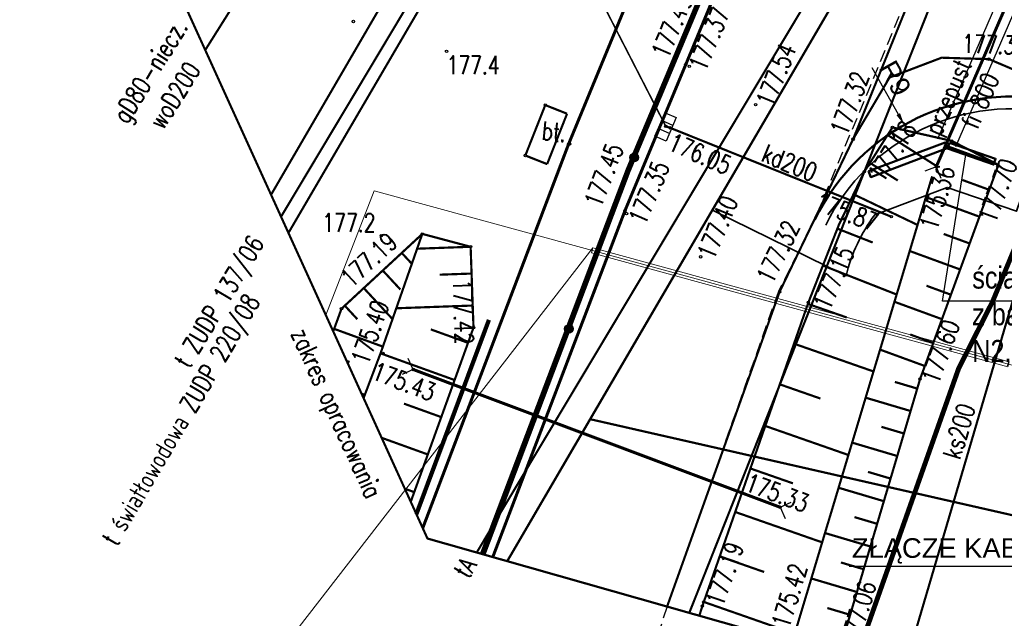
# Model space of a CAD drawing. Header units: metres. Extents: x 964 to 7125, y -212 to 9570.
# Tile 60 of 185: x 1862 to 1903, y 255 to 280. Entities that reach past the tile are written whole.
import ezdxf
from ezdxf import colors
from ezdxf.entities.mleader import LeaderData, LeaderLine
from ezdxf.enums import TextEntityAlignment as Align
from ezdxf.math import Vec2, Vec3

# ---------------------------------------------------------------- set-up
doc = ezdxf.new("R2010")
doc.units = ezdxf.units.M
for name, pattern in [('1', [1.5, 1, -0.5]), ('1053', [2, 1.5, -0.5]), ('1056', [1.5, 1, -0.5]), ('1059', [0]), ('1163', [2.5, 2, -0.5]), ('1167', [2.5, 2, -0.5]), ('2217', [2, 1.5, -0.5]), ('2218', [1, 0.5, -0.5]), ('3820', [1.75, 1.25, -0.5]), ('3901', [0]), ('DASHED', [0.75, 0.5, -0.25])]:
    doc.linetypes.add(name, pattern=pattern)
for name, color, linetype, lineweight in [('_IE', 240, 'Continuous', 9), ('AGP1_granica_opracow', 7, 'Continuous', 15), ('AGP1_OPISY', 7, 'Continuous', 13), ('IS', 7, 'Continuous', 15), ('IS-przecisk-opis', 7, 'Continuous', 30), ('IS-W-przylacze-opis', 168, 'Continuous', 30), ('PODKŁAD MAPA', 7, 'Continuous', 9), ('ZP_IE', 1, 'Continuous', 9), ('zz-balustrada', 5, 'FENCELINE1', 35), ('zz-drogi', 250, 'Continuous', 50)]:
    doc.layers.add(name, color=color, linetype=linetype, lineweight=lineweight)
for name, color, linetype in [('Budowlane - Opisy', 7, 'Continuous'), ('Dzialki', 7, 'Continuous'), ('Kontury', 7, 'Continuous'), ('OT_Komunikacja', 7, 'Continuous'), ('OT_Rzedna', 7, 'Continuous'), ('OTK_E_T_3', 7, 'Continuous'), ('OTK_L_0', 7, 'Continuous'), ('OTK_L_1', 7, 'Continuous'), ('OTK_L_2', 7, 'Continuous'), ('OTK_L_4', 7, 'Continuous'), ('OTO_L_0', 7, 'Continuous'), ('OTR_L_1', 7, 'Continuous'), ('OTR_T_0', 7, 'Continuous'), ('OTR_T_1', 7, 'Continuous'), ('P_SUEP_L_0', 7, 'Continuous'), ('P_SUTP_E_T_0', 7, 'Continuous'), ('P_SUTP_L_0', 7, 'Continuous'), ('skarpa', 7, 'Continuous'), ('SUGP_E_T_0', 7, 'Continuous'), ('SUK_T_1', 7, 'Continuous'), ('SUKP_E_T_0', 7, 'Continuous'), ('SUKP_L_0', 7, 'Continuous'), ('SUKR_T_0', 7, 'Continuous'), ('SUWP_E_T_0', 7, 'Continuous'), ('SUWP_L_0', 7, 'Continuous'), ('telefon_D', 7, 'Continuous'), ('Uzytki', 7, 'Continuous'), ('WYMIARY', 9, 'Continuous'), ('zakres_poprawny', 7, 'Continuous'), ('zz-legenda', 7, 'Continuous'), ('zz-odwodnienie', 5, 'Continuous')]:
    doc.layers.add(name, color=color, linetype=linetype)
doc.layers.add('HIDE', color=9, linetype='DASHED', lineweight=15, plot=False)
doc.styles.add('ARIAL', font='arial.ttf')
doc.styles.add('GENERATED_STYLE_1', font='arialbd.ttf', dxfattribs={"width": 0.999153})
doc.styles.add('IS', font='simplex.shx', dxfattribs={"width": 0.7})
doc.styles.add('IS-0.6', font='simplex.shx', dxfattribs={"width": 0.6})
doc.styles.get("Standard").update_dxf_attribs({"font": 'arial.ttf'})
doc.styles.add('STYL_ARIAL', font='simplex', dxfattribs={"width": 0.75, "oblique": 0.1})
doc.styles.add('x_Śmieszkowo_$0$Arial', font='arial.ttf')
doc.linetypes.add('FENCELINE1', pattern='A,6.35,-2.54,[133,ltypeshp.shx,S=2.54,R=0,X=-2.54,Y=0],-2.54,25.4', length=36.83)
doc.dimstyles.new('GENERATED_STYLE__61', dxfattribs={"dimtxt": 10, "dimasz": 9.5, "dimexe": 0.18, "dimexo": 0, "dimgap": 0.09, "dimtad": 0, "dimdec": 1, "dimzin": 0, "dimdsep": 46, "dimtxsty": 'GENERATED_STYLE_1', "dimblk": 'ARROWHEAD_1', "dimblk1": 'ARROWHEAD_1', "dimblk2": 'ARROWHEAD_1', "dimcen": 0.09, "dimclrd": 256, "dimclre": 256, "dimclrt": 256, "dimazin": 0, "dimtfac": 1, "dimtdec": 4, "dimtmove": 0, "dimatfit": 3, "dimfxl": 1, "dimtolj": 1, "dimtzin": 0, "dimarcsym": 0})
doc.dimstyles.new('z1do1', dxfattribs={"dimtxt": 0.8, "dimasz": 0.5, "dimexe": 0.5, "dimexo": 0.5, "dimgap": 0.2, "dimtad": 1, "dimrnd": 0.05, "dimzin": 0, "dimdsep": 46, "dimtxsty": 'ARIAL', "dimcen": 0.09, "dimazin": 0, "dimtfac": 1, "dimtofl": 0, "dimtmove": 0, "dimatfit": 3, "dimfxl": 1, "dimtolj": 1, "dimtzin": 0, "dimarcsym": 0})

# ---------------------------------------------------------------- blocks, each defined once
blk = doc.blocks.new('OTRS')
at = {"color": 0}
blk.add_circle((0, 0), 0.05, dxfattribs=at)
blk = doc.blocks.new('OTRN')
at = {"color": 0}
blk.add_circle((0, 0), 0.05, dxfattribs=at)
blk = doc.blocks.new('SUUS05')
at = {"color": 0}
for p, q in [((-0.5, -0.25), (-0.5, 0.25)), ((-0.5, 0.25), (0.55, 0.25)), ((-0.15, 0.25), (-0.15, -0.25)), ((0.2, 0.25), (0.2, -0.25)), ((0.55, 0.25), (0.55, -0.25)), ((0.55, -0.25), (-0.5, -0.25))]:
    blk.add_line(p, q, dxfattribs=at)
blk = doc.blocks.new('MDCP 20240606')
at = {"layer": 'Dzialki', "color": 251, "true_color": 0x636466, "const_width": 0.09}
for points in [[(6591979.22, 5737979.53), (6591992.26, 5738001.83)], [(6591972.77, 5738000.04), (6591966.1727, 5737988.7063)], [(6591975.8295, 5737973.7247), (6591979.22, 5737979.53)], [(6592005.04, 5737973.66), (6591979.22, 5737979.53)]]:
    blk.add_lwpolyline(points, dxfattribs=at)
at = {"layer": 'Kontury', "color": 251, "linetype": '2217', "true_color": 0x636466, "const_width": 0.09}
for points in [[(6592002.89, 5738020.01), (6591975.8355, 5737973.723)], [(6591966.1727, 5737988.7063), (6591972.77, 5738000.04)]]:
    blk.add_lwpolyline(points, dxfattribs=at)
at = {"layer": 'OT_Komunikacja', "color": 251, "true_color": 0x636466}
for p, q in [((6591993.38, 5737989.85), (6591992.915, 5737989.6663)), ((6591993.38, 5737989.85), (6591993.5637, 5737989.385)), ((6591971.99, 5737981.56), (6591971.7832, 5737982.0152)), ((6591971.99, 5737981.56), (6591971.5348, 5737981.3532)), ((6591986.99, 5737975.93), (6591987.4452, 5737976.1368)), ((6591986.99, 5737975.93), (6591987.1968, 5737975.4748))]:
    blk.add_line(p, q, dxfattribs=at)
at = {"layer": 'OT_Komunikacja', "color": 251, "linetype": '1059', "true_color": 0x636466, "const_width": 0.125}
blk.add_lwpolyline([(6591983.13, 5737994.02), (6591989.69, 5738009.84), (6591998.1635, 5738027.9361)], dxfattribs=at)
at = {"layer": 'OT_Komunikacja', "color": 251, "linetype": '1053', "true_color": 0x636466, "const_width": 0.09}
blk.add_lwpolyline([(6592002.67, 5737997.16), (6591999.48, 5737998.38), (6591996.67, 5738000.05), (6591995.49, 5738001.71), (6591995.35, 5738004.24), (6591989.98, 5737990.98), (6591991.47, 5737993.5), (6591993.6, 5737994.31), (6591995.54, 5737994.25), (6591997.14, 5737993.57), (6592000.61, 5737992.66), (6592001.58, 5737994.73), (6592002.67, 5737997.16)], dxfattribs=at)
at = {"layer": 'OT_Komunikacja', "color": 251, "linetype": '1', "true_color": 0x636466, "const_width": 0.125}
for points in [[(6591993.38, 5737989.85), (6591999.4, 5738003.73)], [(6591971.99, 5737981.56), (6591986.99, 5737975.93)]]:
    blk.add_lwpolyline(points, dxfattribs=at)
at = {"layer": 'OTK_L_0', "color": 251, "linetype": '1053', "true_color": 0x636466, "const_width": 0.09}
for points in [[(6591989.69, 5738009.84), (6591980.6478, 5737988.0553)], [(6591986.9708, 5737984.7353), (6591989.98, 5737990.98)], [(6591980.6478, 5737988.0553), (6591975.241, 5737973.8917)], [(6591982.3704, 5737971.8678), (6591986.9708, 5737984.7353)]]:
    blk.add_lwpolyline(points, dxfattribs=at)
at = {"layer": 'OTK_L_1', "color": 251, "true_color": 0x636466, "const_width": 0.125}
for points in [[(6591978.3438, 5737990.7823), (6591987.9498, 5738014.0543)], [(6591983.13, 5737994.02), (6591980.6478, 5737988.0553)], [(6591972.3761, 5737975.0761), (6591978.3438, 5737990.7823)], [(6591980.6478, 5737988.0553), (6591975.241, 5737973.8917)]]:
    blk.add_lwpolyline(points, dxfattribs=at)
at = {"layer": 'OTK_L_2', "color": 251, "linetype": '1056', "true_color": 0x636466, "const_width": 0.09}
for points in [[(6591987.9498, 5738014.0543), (6591978.3438, 5737990.7823)], [(6591980.7208, 5737989.7443), (6591990.4718, 5738012.9763)], [(6591978.3438, 5737990.7823), (6591972.3761, 5737975.0761)], [(6591974.7571, 5737974.0291), (6591980.7208, 5737989.7443)]]:
    blk.add_lwpolyline(points, dxfattribs=at)
at = {"layer": 'OTK_L_4', "color": 251, "linetype": '1053', "true_color": 0x636466, "const_width": 0.09}
for points in [[(6591977.3878, 5737992.3723), (6591976.5728, 5737990.3113)], [(6591978.2792, 5737992.0198), (6591977.3878, 5737992.3723)], [(6591977.4642, 5737989.9588), (6591978.2792, 5737992.0198)], [(6591976.5728, 5737990.3113), (6591977.4642, 5737989.9588)]]:
    blk.add_lwpolyline(points, dxfattribs=at)
at = {"layer": 'OTO_L_0', "color": 251, "linetype": '3901', "true_color": 0x636466, "const_width": 0.175}
for points in [[(6591980.7938, 5737989.6753), (6591983.6923, 5737996.5926)], [(6591978.244, 5737982.9399), (6591980.7938, 5737989.6753)], [(6591975.0838, 5737983.5903), (6591972.4591, 5737976.5645)], [(6591975.6942, 5737976.2045), (6591978.244, 5737982.9399)], [(6591972.4591, 5737976.5645), (6591972.1163, 5737975.6468)], [(6591974.8596, 5737974), (6591975.6942, 5737976.2045)]]:
    blk.add_lwpolyline(points, dxfattribs=at)
at = {"layer": 'OTO_L_0', "color": 251, "true_color": 0x636466}
for centre, radius in [((6591981.0242, 5737990.2252), 0.175), ((6591981.0242, 5737990.2252), 0.1575), ((6591981.0242, 5737990.2252), 0.14), ((6591981.0242, 5737990.2252), 0.1225), ((6591981.0242, 5737990.2252), 0.105), ((6591981.0242, 5737990.2252), 0.0875), ((6591981.0242, 5737990.2252), 0.07), ((6591981.0242, 5737990.2252), 0.0525), ((6591981.0242, 5737990.2252), 0.035), ((6591978.3495, 5737983.2187), 0.175), ((6591978.3495, 5737983.2187), 0.1575), ((6591978.3495, 5737983.2187), 0.14), ((6591978.3495, 5737983.2187), 0.1225), ((6591978.3495, 5737983.2187), 0.105), ((6591978.3495, 5737983.2187), 0.0875), ((6591978.3495, 5737983.2187), 0.07), ((6591978.3495, 5737983.2187), 0.0525), ((6591978.3495, 5737983.2187), 0.035)]:
    blk.add_circle(centre, radius, dxfattribs=at)
at = {"layer": 'OTR_L_1', "color": 251, "linetype": '3820', "true_color": 0x636466, "const_width": 0.09}
for points in [[(6591991.5868, 5737991.4583), (6591990.4368, 5737989.6483)], [(6591994.0118, 5737990.9083), (6591991.5868, 5737991.4583)], [(6591995.9218, 5737989.9273), (6591994.0118, 5737990.9083)], [(6591990.4368, 5737989.6483), (6591989.3998, 5737987.4833)], [(6591992.7178, 5737981.1703), (6591995.9218, 5737989.9273)], [(6591987.4884, 5737970.4149), (6591993.2118, 5737989.4583)], [(6591993.2118, 5737989.4583), (6591987.4884, 5737970.4149)], [(6591995.5487, 5737988.9075), (6591994.4501, 5737989.3095)], [(6591989.3998, 5737987.4833), (6591988.1508, 5737984.3033)], [(6591989.3358, 5737987.3203), (6591990.7818, 5737986.7524)], [(6591972.3578, 5737987.1053), (6591969.0538, 5737984.0473)], [(6591972.3578, 5737987.1053), (6591970.6508, 5737982.2233)], [(6591970.6508, 5737982.2233), (6591972.3578, 5737987.1053)], [(6591972.2944, 5737987.0466), (6591972.3255, 5737987.013)], [(6591974.3348, 5737986.5783), (6591972.3578, 5737987.1053)], [(6591994.7461, 5737986.714), (6591993.6834, 5737987.1028)], [(6591971.5178, 5737986.3278), (6591971.9302, 5737985.8823)], [(6591974.4528, 5737983.2743), (6591974.3348, 5737986.5783)], [(6591970.7412, 5737985.609), (6591971.46, 5737984.8324)], [(6591974.3739, 5737985.484), (6591973.0661, 5737985.4373)], [(6591993.9799, 5737984.6199), (6591992.9789, 5737984.9861)], [(6591988.1508, 5737984.3033), (6591983.8128, 5737971.8883)], [(6591969.0538, 5737984.0473), (6591968.7156, 5737983.119)], [(6591969.188, 5737984.1715), (6591969.7014, 5737983.6168)], [(6591988.1298, 5737984.2432), (6591989.7201, 5737983.6876)], [(6591971.8862, 5737976.1525), (6591974.4528, 5737983.2743)], [(6591974.2285, 5737982.6519), (6591972.7064, 5737983.2005)], [(6591993.2582, 5737982.6472), (6591992.3152, 5737982.9922)], [(6591969.2657, 5737981.9103), (6591969.3848, 5737981.8669)], [(6591970.6508, 5737982.2233), (6591969.9567, 5737980.392)], [(6591969.9567, 5737980.392), (6591970.6508, 5737982.2233)], [(6591989.3695, 5737969.8809), (6591992.7178, 5737981.1703)], [(6591986.9805, 5737980.954), (6591988.6435, 5737980.3729)], [(6591992.6023, 5737980.781), (6591991.6849, 5737981.0531)], [(6591969.8759, 5737980.5696), (6591970.006, 5737980.5222)], [(6591973.134, 5737979.6149), (6591971.6067, 5737980.1654)], [(6591992.0576, 5737978.9444), (6591991.1368, 5737979.2175)], [(6591991.5109, 5737977.1011), (6591990.5868, 5737977.3752)], [(6591972.0287, 5737976.5478), (6591971.643, 5737976.6867)], [(6591990.9622, 5737975.2511), (6591990.0347, 5737975.5262)], [(6591990.4116, 5737973.3945), (6591989.4807, 5737973.6705)], [(6591983.8128, 5737971.8883), (6591983.6896, 5737971.4933)], [(6591989.8589, 5737971.531), (6591988.9246, 5737971.8081)]]:
    blk.add_lwpolyline(points, dxfattribs=at)
at = {"layer": 'P_SUEP_L_0', "color": 251, "linetype": '1163', "true_color": 0x636466, "const_width": 0.09}
blk.add_lwpolyline([(6591983.2779, 5737971.6102), (6591996.827, 5738005.744)], dxfattribs=at)
at = {"layer": 'P_SUTP_L_0', "color": 251, "linetype": '1167', "true_color": 0x636466, "const_width": 0.09}
for points in [[(6591991.0721, 5738028.7278), (6591966.5813, 5737987.8086)], [(6591966.8832, 5737987.1452), (6591991.2132, 5738028.7423)]]:
    blk.add_lwpolyline(points, dxfattribs=at)
at = {"layer": 'skarpa', "color": 251, "true_color": 0x636466, "const_width": 0.09}
for points in [[(6591991.3905, 5737991.1493), (6591993.4299, 5737989.8536)], [(6591995.9218, 5737989.9273), (6591993.8823, 5737990.6735)], [(6591990.6675, 5737990.0114), (6591991.8055, 5737989.2883)], [(6591989.9953, 5737988.7265), (6591992.6148, 5737987.4718)], [(6591995.1467, 5737987.8089), (6591992.9569, 5737988.6101)], [(6591974.3348, 5737986.5783), (6591972.1462, 5737986.5001)], [(6591994.3573, 5737985.6513), (6591992.2945, 5737986.406)], [(6591988.7434, 5737985.8121), (6591991.7599, 5737984.6273)], [(6591969.9646, 5737984.8903), (6591971.1395, 5737983.6209)], [(6591993.6137, 5737983.6188), (6591991.6704, 5737984.3298)], [(6591974.4206, 5737984.1762), (6591971.2946, 5737984.0645)], [(6591968.7533, 5737983.2226), (6591970.7463, 5737982.4963)], [(6591987.5616, 5737982.617), (6591990.8141, 5737981.4805)], [(6591992.9131, 5737981.7042), (6591991.0826, 5737982.3739)], [(6591973.68, 5737981.1298), (6591970.6502, 5737982.2217)], [(6591992.3302, 5737979.8635), (6591990.492, 5737980.4087)], [(6591986.3863, 5737979.2533), (6591989.7875, 5737978.0649)], [(6591972.5836, 5737978.0876), (6591970.6958, 5737978.7679)], [(6591991.7845, 5737978.0236), (6591989.9396, 5737978.5708)], [(6591985.7786, 5737977.5142), (6591987.5177, 5737976.9066)], [(6591991.2368, 5737976.177), (6591989.3852, 5737976.7261)], [(6591985.1572, 5737975.7358), (6591988.714, 5737974.493)], [(6591990.6872, 5737974.3236), (6591988.8288, 5737974.8748)], [(6591984.5217, 5737973.9172), (6591986.3404, 5737973.2817)], [(6591990.1355, 5737972.4636), (6591988.2703, 5737973.0168)], [(6591983.8719, 5737972.0574), (6591987.5914, 5737970.7578)]]:
    blk.add_lwpolyline(points, dxfattribs=at)
at = {"layer": 'SUKP_L_0', "color": 251, "true_color": 0x636466, "const_width": 0.09}
for points in [[(6591999.111, 5737993.212), (6591990.066, 5737962.477)], [(6591982.32, 5737991.5), (6591982.5, 5737991.44)], [(6591982.5, 5737991.44), (6591991.54, 5737987.81)]]:
    blk.add_lwpolyline(points, dxfattribs=at)
at = {"layer": 'SUKR_T_0', "color": 251, "true_color": 0x636466, "const_width": 0.065}
blk.add_lwpolyline([(6591982.32, 5737991.5), (6591979.4913, 5737997.0008), (6591976.1366, 5737997.0008)], dxfattribs=at)
at = {"layer": 'SUWP_L_0', "color": 251, "true_color": 0x636466, "const_width": 0.09}
blk.add_lwpolyline([(6591963.4803, 5737994.622), (6591972.2199, 5738008.5171), (6591976.945, 5738015.467), (6591986.2159, 5738028.2301)], dxfattribs=at)
at = {"layer": 'telefon_D', "color": 251, "true_color": 0x636466, "const_width": 0.09}
blk.add_lwpolyline([(6592005.2559, 5738025.2947), (6591974.5844, 5737974.0781)], dxfattribs=at)
at = {"layer": 'Uzytki', "color": 251, "linetype": '2218', "true_color": 0x636466, "const_width": 0.09}
for points in [[(6592002.89, 5738020.01), (6591975.8355, 5737973.723)], [(6591966.1727, 5737988.7063), (6591972.77, 5738000.04)]]:
    blk.add_lwpolyline(points, dxfattribs=at)
at = {"layer": 'zakres_poprawny', "color": 251, "linetype": '1', "true_color": 0x636466, "const_width": 0.09}
blk.add_lwpolyline([(6591998.3993, 5738028.4013), (6591996.46, 5738029.28), (6591966.31, 5738026.19), (6591956.75, 5738009.41), (6591972.57, 5737974.65), (6591989.76, 5737969.77), (6591982.85, 5737945.44), (6592001.21, 5737899.93), (6592024.23, 5737894.9), (6592058.8365, 5737922.2224)], dxfattribs=at)
at = {"layer": 'OT_Rzedna', "color": 251, "true_color": 0x636466}
for name, p in [('OTRN', (6591969.54, 5737995.79)), ('OTRS', (6591983.13, 5737994.02)), ('OTRS', (6591983.28, 5737993.96)), ('OTRS', (6591995.54, 5737994.25)), ('OTRS', (6591985.99, 5737992.39)), ('OTRS', (6591991.59, 5737991.46)), ('OTRS', (6591989.98, 5737990.98)), ('OTRS', (6591993.38, 5737989.85)), ('OTRS', (6591995.9, 5737989.87)), ('OTRN', (6591970.68, 5737987.03)), ('OTRS', (6591970.75, 5737982.22)), ('OTRS', (6591971.99, 5737981.56)), ('OTRS', (6591986.99, 5737975.93)), ('OTRS', (6591983.87, 5737972.06))]:
    blk.add_blockref(name, p, dxfattribs=at)
at = {"layer": 'OTR_T_0', "color": 251, "true_color": 0x636466, "rotation": 67.00168}
for p in [(6591977.3878, 5737992.3723), (6591978.3438, 5737990.7823), (6591978.3788, 5737990.7813), (6591994.0118, 5737990.9083), (6591976.5728, 5737990.3113), (6591990.4368, 5737989.6483), (6591980.6478, 5737988.0553), (6591980.7118, 5737987.9373), (6591972.3578, 5737987.1053), (6591974.3348, 5737986.5783), (6591983.7408, 5737986.1673), (6591986.9708, 5737984.7353), (6591988.1508, 5737984.3033), (6591969.0538, 5737984.0473), (6591974.4528, 5737983.2743), (6591992.7178, 5737981.1703), (6591983.8128, 5737971.8883)]:
    blk.add_blockref('OTRS', p, dxfattribs=at)
at = {"layer": 'OTR_T_1', "color": 251, "true_color": 0x636466}
blk.add_blockref('OTRN', (6591973.35, 5737994.57), dxfattribs=at)
at = {"layer": 'SUK_T_1', "color": 251, "true_color": 0x636466, "rotation": 246.50936}
blk.add_blockref('SUUS05', (6591982.32, 5737991.5), dxfattribs=at)
at = {"layer": 'SUKR_T_0', "color": 251, "true_color": 0x636466}
for p in [(6591982.32, 5737991.5), (6591982.5, 5737991.44), (6591991.54, 5737987.81)]:
    blk.add_blockref('OTRS', p, dxfattribs=at)
at = {"layer": 'OT_Komunikacja', "color": 251, "true_color": 0x636466, "style": 'STYL_ARIAL', "width": 0.75}
for s, p in [('przepust', (6591994.4926, 5737994.1854)), ('fi 800', (6591995.6386, 5737993.6124))]:
    blk.add_text(s, height=0.75, rotation=66.5528, dxfattribs=at).set_placement(p, align=Align.MIDDLE_RIGHT)
at = {"layer": 'OT_Rzedna', "color": 251, "true_color": 0x636466, "style": 'STYL_ARIAL', "width": 0.75}
for s, rotation, p in [('177.48', 67.3325, (6591982.6125, 5737994.1426)), ('177.32', 69.43, (6591989.941, 5737990.9946)), ('177.19', 70.7398, (6591984.8578, 5737971.7546)), ('175.42', 73.1219, (6591987.5717, 5737970.8752))]:
    blk.add_text(s, height=0.75, rotation=rotation, dxfattribs=at).set_placement(p, align=Align.BOTTOM_LEFT)
for s, rotation, p in [('177.37', 67.4759, (6591983.2403, 5737993.9947)), ('177.06', 73.2732, (6591989.4592, 5737970.4442))]:
    blk.add_text(s, height=0.75, rotation=rotation, dxfattribs=at).set_placement(p, align=Align.TOP_LEFT)
for s, rotation, p in [('177.33', 358.2285, (6591997.0733, 5737994.2084)), ('177.18', 57.312, (6591992.8044, 5737991.271))]:
    blk.add_text(s, height=0.75, rotation=rotation, dxfattribs=at).set_placement(p, align=Align.BOTTOM_RIGHT)
for s, rotation, p in [('177.54', 68.1659, (6591986.3428, 5737992.3762)), ('175.43', 339.2538, (6591970.3665, 5737981.5359)), ('175.33', 339.5621, (6591985.632, 5737976.9772))]:
    blk.add_text(s, height=0.75, rotation=rotation, dxfattribs=at).set_placement(p, align=Align.MIDDLE_LEFT)
for s, rotation, p in [('177.70', 69.5508, (6591996.0164, 5737990.2498)), ('175.40', 70.7277, (6591970.3093, 5737984.4573))]:
    blk.add_text(s, height=0.75, rotation=rotation, dxfattribs=at).set_placement(p, align=Align.TOP_RIGHT)
blk.add_text('175.36', height=0.75, rotation=73.272, dxfattribs=at).set_placement((6591993.8073, 5737989.8564), align=Align.MIDDLE_RIGHT)
blk.add_text('177.2', height=0.75, dxfattribs=at).set_placement((6591968.2727, 5737987.5619), align=Align.MIDDLE_LEFT)
at = {"layer": 'OTK_E_T_3', "color": 251, "true_color": 0x636466, "style": 'STYL_ARIAL', "width": 0.75}
blk.add_text('bt.', height=0.75, rotation=354.319, dxfattribs=at).set_placement((6591978.1789, 5737990.64), align=Align.BOTTOM_RIGHT)
at = {"layer": 'OTR_T_0', "color": 251, "true_color": 0x636466, "style": 'STYL_ARIAL', "width": 0.75}
blk.add_text('177.45', height=0.75, rotation=69.2649, dxfattribs=at).set_placement((6591979.876, 5737988.0607), align=Align.BOTTOM_LEFT)
for s, rotation, p in [('177.35', 67.4585, (6591980.7817, 5737987.7151)), ('177.40', 67.4585, (6591983.5852, 5737986.2927)), ('177.32', 64.1746, (6591986.0028, 5737985.3488)), ('177.15', 67, (6591988.3234, 5737984.23)), ('177.60', 69.9035, (6591992.755, 5737981.1753))]:
    blk.add_text(s, height=0.75, rotation=rotation, dxfattribs=at).set_placement(p, align=Align.TOP_LEFT)
blk.add_text('177.19', height=0.75, rotation=42.7856, dxfattribs=at).set_placement((6591970.8924, 5737987.2276), align=Align.TOP_RIGHT)
blk.add_text('177.42', height=0.75, rotation=272.0454, dxfattribs=at).set_placement((6591973.4788, 5737982.5707), align=Align.BOTTOM_RIGHT)
at = {"layer": 'OTR_T_1', "color": 251, "true_color": 0x636466, "style": 'STYL_ARIAL', "width": 0.75}
blk.add_text('177.4', height=0.75, dxfattribs=at).set_placement((6591973.35, 5737994.3825), align=Align.TOP_LEFT)
at = {"layer": 'P_SUTP_E_T_0', "color": 251, "true_color": 0x636466, "style": 'STYL_ARIAL', "width": 0.75}
for s, rotation, p in [('t ZUDP 137/06', 59.0988, (6591962.1778, 5737981.9473)), ('t światłowodowa ZUDP 220/08', 59.6767, (6591959.2183, 5737974.6665))]:
    blk.add_text(s, height=0.75, rotation=rotation, dxfattribs=at).set_placement(p, align=Align.TOP_LEFT)
at = {"layer": 'SUGP_E_T_0', "color": 251, "true_color": 0x636466, "style": 'STYL_ARIAL', "width": 0.75}
blk.add_text('gD80-niecz.', height=0.75, rotation=57.9974, dxfattribs=at).set_placement((6591961.2193, 5737993.7611), align=Align.MIDDLE_CENTER)
at = {"layer": 'SUKP_E_T_0', "color": 251, "true_color": 0x636466, "style": 'STYL_ARIAL', "width": 0.75}
for s, rotation, p in [('kd200', 337.6403, (6591987.38, 5737990.0098)), ('ks200', 73.686, (6591994.3079, 5737979.0383))]:
    blk.add_text(s, height=0.75, rotation=rotation, dxfattribs=at).set_placement(p, align=Align.MIDDLE_CENTER)
at = {"layer": 'SUKR_T_0', "color": 251, "true_color": 0x636466, "style": 'STYL_ARIAL', "width": 0.75}
blk.add_text('176.05', height=0.75, rotation=336.4502, dxfattribs=at).set_placement((6591982.5042, 5737990.9108), align=Align.MIDDLE_LEFT)
blk.add_text('175.87', height=0.75, rotation=339.7451, dxfattribs=at).set_placement((6591990.9574, 5737987.5408), align=Align.MIDDLE_RIGHT)
at = {"layer": 'SUWP_E_T_0', "color": 251, "true_color": 0x636466, "style": 'STYL_ARIAL', "width": 0.75}
blk.add_text('woD200', height=0.75, rotation=57.8313, dxfattribs=at).set_placement((6591962.2207, 5737992.7711), align=Align.MIDDLE_CENTER)
at = {"layer": 'telefon_D', "color": 251, "true_color": 0x636466, "style": 'STYL_ARIAL', "width": 0.75}
blk.add_text('tA', height=0.75, rotation=59.0844, dxfattribs=at).set_placement((6591974.1137, 5737973.4664), align=Align.MIDDLE_CENTER)
at = {"layer": 'zakres_poprawny', "color": 251, "true_color": 0x636466, "style": 'STYL_ARIAL', "width": 0.75}
blk.add_text('zakres opracowania', height=0.75, rotation=294.4713, dxfattribs=at).set_placement((6591966.7585, 5737982.9443), align=Align.BOTTOM_LEFT)
blk = doc.blocks.new('*D140')
at = {"layer": 'Defpoints', "color": 0, "transparency": 16777216}
for p in [(1898.519, 275.299), (1902.939, 267.459)]:
    blk.add_point(p, dxfattribs=at)
at = {"layer": 'zz-legenda', "color": 0, "lineweight": -2, "transparency": 16777216}
for p, q in [((1897.198, 277.644), (1898.274, 275.735)), ((1902.849, 267.459), (1903.029, 267.459)), ((1902.939, 267.369), (1902.939, 267.549))]:
    blk.add_line(p, q, dxfattribs=at)
at = {"layer": 'zz-legenda', "color": 0, "transparency": 16777216}
blk.add_solid([(1898.346, 275.776), (1898.201, 275.694), (1898.519, 275.299)], dxfattribs=at)
at = {"layer": 'zz-legenda', "color": 0, "transparency": 16777216, "insert": (1898.143, 277.206), "char_height": 0.8, "attachment_point": 5, "rotation": 299.4077, "style": 'ARIAL'}
blk.add_mtext('\\A1;R9', dxfattribs=at)
blk = doc.blocks.new('ARROWHEAD_1')
at = {"linetype": 'Continuous'}
blk.add_line((0, 0), (-1, 0), dxfattribs=at)
blk.add_circle((0, 0), 0.25, dxfattribs=at)
blk = doc.blocks.new('_None', base_point=(2.5, 0))
blk = doc.blocks.new('IE_20251212')
at = {"layer": '_IE', "color": 4, "lineweight": -3}
blk.add_line((-16.274, -39.586), (-26.925, -39.586), dxfattribs=at)
at = {"layer": '_IE', "color": 4, "lineweight": -3, "style": 'x_Śmieszkowo_$0$Arial'}
blk.add_text('ZŁĄCZE KABLOWE', height=0.8, dxfattribs=at).set_placement((-26.811, -39.229))
blk = doc.blocks.new('opracowanie drogowe 20250115 konstantynów')
at = {"layer": 'zz-balustrada', "ltscale": 0.05}
blk.add_arc((1902.939, 267.459), 8.5, 77.1695, 153.8755, dxfattribs=at)
at = {"layer": 'zz-drogi'}
for points in [[(1897.059, 273.399), (1900.186, 274.576), (1900.274, 274.342), (1897.147, 273.165)], [(1900.364, 274.562), (1902.255, 273.912), (1902.174, 273.675), (1900.283, 274.326)]]:
    blk.add_lwpolyline(points, close=True, dxfattribs=at)
blk.add_arc((1902.939, 267.459), 9, 77.1695, 153.8755, dxfattribs=at)
at = {"layer": 'zz-odwodnienie'}
for p, q in [((1899.889, 274.733), (1905.48, 287.624)), ((1900.623, 274.415), (1906.214, 287.306))]:
    blk.add_line(p, q, dxfattribs=at)
blk.add_lwpolyline([(1911.5, 268.088), (1900.085, 268.088), (1901.036, 274.067)], dxfattribs=at)
blk.add_lwpolyline([(1911.5, 268.088), (1900.085, 268.088), (1901.036, 274.067)], dxfattribs=at)
at = {"layer": 'zz-odwodnienie', "insert": (1901.299, 269.505), "char_height": 0.9, "width": 11.23868, "attachment_point": 1}
blk.add_mtext('{\\fArial Narrow|b0|i0|c238|p34;ścianka czołowa \\Pz bariera ochronną \\PN2, W3, A}', dxfattribs=at)
at = {"layer": 'zz-legenda'}
dim = blk.add_radius_dim(center=(1902.939, 267.459), mpoint=(1898.519, 275.299), dimstyle='z1do1', override={"dimdec": 0}, dxfattribs=at)
dim.commit()
dim.dimension.update_dxf_attribs({"geometry": '*D140', "text_midpoint": (1898.143, 277.206)})
blk = doc.blocks.new('IS_2025-10-21')
at = {"layer": 'IS-przecisk-opis'}
ml = blk.add_multileader_mtext('Standard', dxfattribs=at)
ml.set_content('{\\W0.6;Komora przewiertu}', color=256, style='IS')
ml.set_leader_properties(linetype='Continuous', lineweight=9)
ml.set_arrow_properties(name='NONE')
ml.build(insert=Vec2(0, 0))
ml.multileader.update_dxf_attribs({"has_dogleg": 0, "text_left_attachment_type": 6, "text_right_attachment_type": 6, "dogleg_length": 0, "arrow_head_size": 0.25})
ctx = ml.context
ctx.base_point, ctx.char_height, ctx.arrow_head_size, ctx.landing_gap_size, ctx.plane_origin = Vec3(1882.818, 266.26), 1, 0.25, 0.2, Vec3(1919.322, 316.293)
ctx.left_attachment, ctx.right_attachment, ctx.text_align_type = 6, 6, 2
notes = []
notes.append((ctx, [(0, (1, 1, 0), (1891.589, 266.26), (-1, 0), 0, [(0, [(1910.3, 276.604)], 0, [])])]))
ctx.mtext.insert, ctx.mtext.alignment, ctx.mtext.line_spacing_style, ctx.mtext.flow_direction = Vec3(1891.389, 267.593), 3, 2, 5
at = {"layer": 'IS-W-przylacze-opis'}
ml = blk.add_multileader_mtext('Standard', dxfattribs=at)
ml.set_content('Przyłącze wody \\PDe110PE, L=48.5m', color=256, style='IS-0.6')
ml.set_leader_properties(linetype='Continuous', lineweight=9)
ml.set_arrow_properties(name='NONE')
ml.build(insert=Vec2(0, 0))
ml.multileader.update_dxf_attribs({"has_dogleg": 0, "text_left_attachment_type": 6, "text_right_attachment_type": 6, "dogleg_length": 0, "arrow_head_size": 0.25})
ctx = ml.context
ctx.base_point, ctx.char_height, ctx.arrow_head_size, ctx.landing_gap_size, ctx.plane_origin = Vec3(1868.791, 284.01), 1, 0.25, 0.25, Vec3(1844.695, 292.31)
ctx.left_attachment, ctx.right_attachment, ctx.text_align_type = 6, 6, 2
notes.append((ctx, [(1, (1, 1, 0), (1877.72, 284.01), (-1, 0), 0, [(0, [(1890.097, 289.447)], 0, [])])]))
ctx.mtext.insert, ctx.mtext.rotation, ctx.mtext.alignment, ctx.mtext.line_spacing_style, ctx.mtext.flow_direction = Vec3(1877.47, 285.21), 6.283185, 3, 2, 5
for ctx, leaders in notes:
    for number, flags, end, landing, length, lines in leaders:
        leader = LeaderData()
        leader.index, (leader.has_last_leader_line, leader.has_dogleg_vector, leader.attachment_direction) = number, flags
        leader.last_leader_point, leader.dogleg_vector, leader.dogleg_length = Vec3(end), Vec3(landing), length
        for number, points, colour, breaks in lines:
            line = LeaderLine()
            line.index, line.vertices, line.color, line.breaks = number, Vec3.list(points), colors.encode_raw_color(colour), breaks
            leader.lines.append(line)
        ctx.leaders.append(leader)
blk = doc.blocks.new('A$C273a521e')
at = {"layer": 'IS'}
blk.add_blockref('IS_2025-10-21', (-1902.907, -313.015), dxfattribs=at)

msp = doc.modelspace()

# ---------------------------------------------------------------- linework, layer by layer
at = {"color": 217, "linetype": 'DASHED', "ltscale": 2, "true_color": 0x93278f, "const_width": 0.2}
msp.add_lwpolyline([(1911.705, 291.22), (1902.133, 268.079), (1900.742, 265.336), (1896.394, 253.033), (1894.511, 247.242), (1889.203, 228.948)], dxfattribs=at)
at = {"layer": 'AGP1_granica_opracow', "lineweight": 35}
msp.add_lwpolyline([(1897.878, 284.147), (1890.669, 271.805), (1896.139, 269.123, -0.099722), (1897.314, 271.625), (1900.278, 272.741), (1903.105, 271.769), (1904.171, 274.87), (1906.644, 274.307, -0.428532), (1912.202, 264.975), (1913.476, 264.625)], format="xyb", dxfattribs=at)
at = {"layer": 'HIDE', "lineweight": 30}
msp.add_lwpolyline([(1904.312, 294.278), (1894.858, 271.422), (1893.372, 268.49), (1888.818, 255.603), (1886.864, 249.595), (1878.053, 219.228), (1877.519, 213.156), (1877.627, 208.52), (1883.906, 197.13)], dxfattribs=at)
at = {"layer": 'ZP_IE'}
for points in [[(1874.862, 267.516), (1876.836, 272.606), (1912.954, 262.727)], [(1885.776, 270.264), (1902.81, 265.604), (1902.757, 265.411), (1885.723, 270.071), (1885.775, 270.264)]]:
    msp.add_lwpolyline(points, dxfattribs=at)

# ---------------------------------------------------------------- block references
at = {"layer": '_IE'}
msp.add_blockref('IE_20251212', (1923.187, 296.825), dxfattribs=at)
at = {"layer": 'PODKŁAD MAPA', "linetype": 'ByBlock'}
msp.add_blockref('MDCP 20240606', (-6590093.553, -5737716.265), dxfattribs=at)
at = {"layer": 'WYMIARY', "color": 3}
msp.add_blockref('A$C273a521e', (1902.907, 313.015), dxfattribs=at)
at = {"layer": 'zz-odwodnienie'}
msp.add_blockref('opracowanie drogowe 20250115 konstantynów', (0, 0), dxfattribs=at)

# ---------------------------------------------------------------- leaders
at = {"layer": 'AGP1_OPISY'}
ml = msp.add_multileader_mtext('Standard', dxfattribs=at)
ml.set_content('\\pxsm1;Przyłącze energii elektrycznej\\Pwg odrębnego opracowania PGE', color=256, style='IS')
ml.set_leader_properties(linetype='Continuous', lineweight=9)
ml.set_arrow_properties(name='NONE')
ml.build(insert=Vec2(0, 0))
ml.multileader.update_dxf_attribs({"has_dogleg": 0, "text_left_attachment_type": 6, "text_right_attachment_type": 6, "dogleg_length": 0, "arrow_head_size": 0.144})
ctx = ml.context
ctx.base_point, ctx.char_height, ctx.arrow_head_size, ctx.landing_gap_size, ctx.plane_origin, ctx.plane_x_axis, ctx.plane_y_axis = Vec3(1859.757, 252.967), 0.72, 0.144, 0.18, Vec3(1962.129, 242.018), Vec3(1, 0, 0), Vec3(0, 1, 0)
ctx.left_attachment, ctx.right_attachment, ctx.text_align_type = 6, 6, 2
notes = []
notes.append((ctx, [(1, (1, 1, 0), (1872.357, 252.967), (-1, 0, 0), 0, [(0, [(1885.775, 270.264)], 0, [])])]))
ctx.mtext.insert, ctx.mtext.text_direction, ctx.mtext.width, ctx.mtext.alignment, ctx.mtext.flow_direction = Vec3(1872.177, 253.945), Vec3(1, 0, 0), 16.86272, 3, 5
at = {"layer": 'Budowlane - Opisy', "color": 18, "lineweight": 15, "true_color": 0x000000, "annotation_type": 0, "has_hookline": 1, "hookline_direction": 1, "text_width": 10.024}
msp.add_leader([(1923.205, 255.472), (1892.467, 246.073), (1882.326, 246.152)], dimstyle='GENERATED_STYLE__61', override={"dimasz": 1}, dxfattribs=at)
for ctx, leaders in notes:
    for number, flags, end, landing, length, lines in leaders:
        leader = LeaderData()
        leader.index, (leader.has_last_leader_line, leader.has_dogleg_vector, leader.attachment_direction) = number, flags
        leader.last_leader_point, leader.dogleg_vector, leader.dogleg_length = Vec3(end), Vec3(landing), length
        for number, points, colour, breaks in lines:
            line = LeaderLine()
            line.index, line.vertices, line.color, line.breaks = number, Vec3.list(points), colors.encode_raw_color(colour), breaks
            leader.lines.append(line)
        ctx.leaders.append(leader)

doc.saveas('drawing.dxf')
